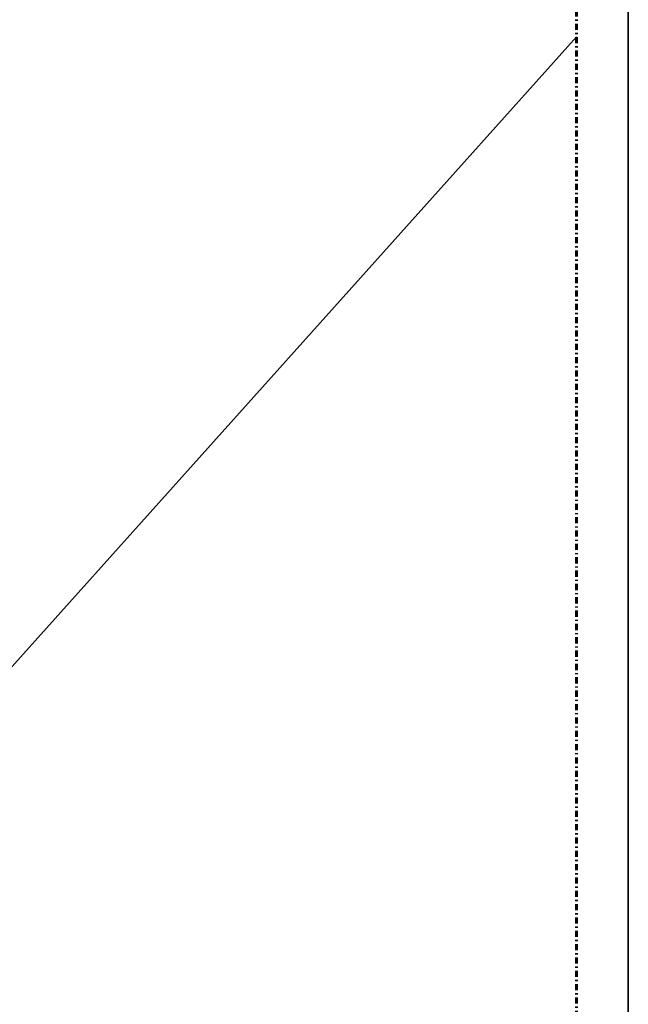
# Model space of a CAD drawing. Header units: millimetres. Extents: x -53858 to 733, y -20463 to 1307.
# Tile 22 of 256: x -51348 to -51297, y -16865 to -16783. Entities that reach past the tile are written whole.
import ezdxf

# ---------------------------------------------------------------- set-up
doc = ezdxf.new("R2010")
doc.units = ezdxf.units.MM
doc.linetypes.add('DASHDOT', pattern=[1, 0.5, -0.25, 0, -0.25])
for name, color, linetype, lineweight in [('_HVAC_urzadzenia', 251, 'Continuous', 35), ('is_k_przewod_ciś_aranz', 234, 'DASHDOT', 40), ('is_k_przewod_ciś_opis_aranz', 246, 'Continuous', 30)]:
    doc.layers.add(name, color=color, linetype=linetype, lineweight=lineweight)

# ---------------------------------------------------------------- blocks, each defined once
blk = doc.blocks.new('A$C79602BCA')
for p, q in [((4650, 33), (5775, 33)), ((5775, 33), (4650, 33))]:
    blk.add_line(p, q)

msp = doc.modelspace()

# ---------------------------------------------------------------- linework, layer by layer
at = {"layer": 'is_k_przewod_ciś_aranz', "lineweight": 60}
msp.add_line((-51301.708, -17303.368, 0), (-51301.708, -16742.017, 0), dxfattribs=at)
at = {"layer": 'is_k_przewod_ciś_opis_aranz'}
msp.add_line((-51401.994, -16896.561), (-51301.708, -16784.762, 0), dxfattribs=at)

# ---------------------------------------------------------------- block references
at = {"layer": '_HVAC_urzadzenia', "xscale": 0.09999999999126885, "yscale": 0.09999999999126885, "zscale": 0.09999999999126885, "rotation": 270}
msp.add_blockref('A$C79602BCA', (-51300.744, -16300.43), dxfattribs=at)
msp.add_blockref('A$C79602BCA', (-51300.744, -16300.43), dxfattribs=at)

doc.saveas('drawing.dxf')
